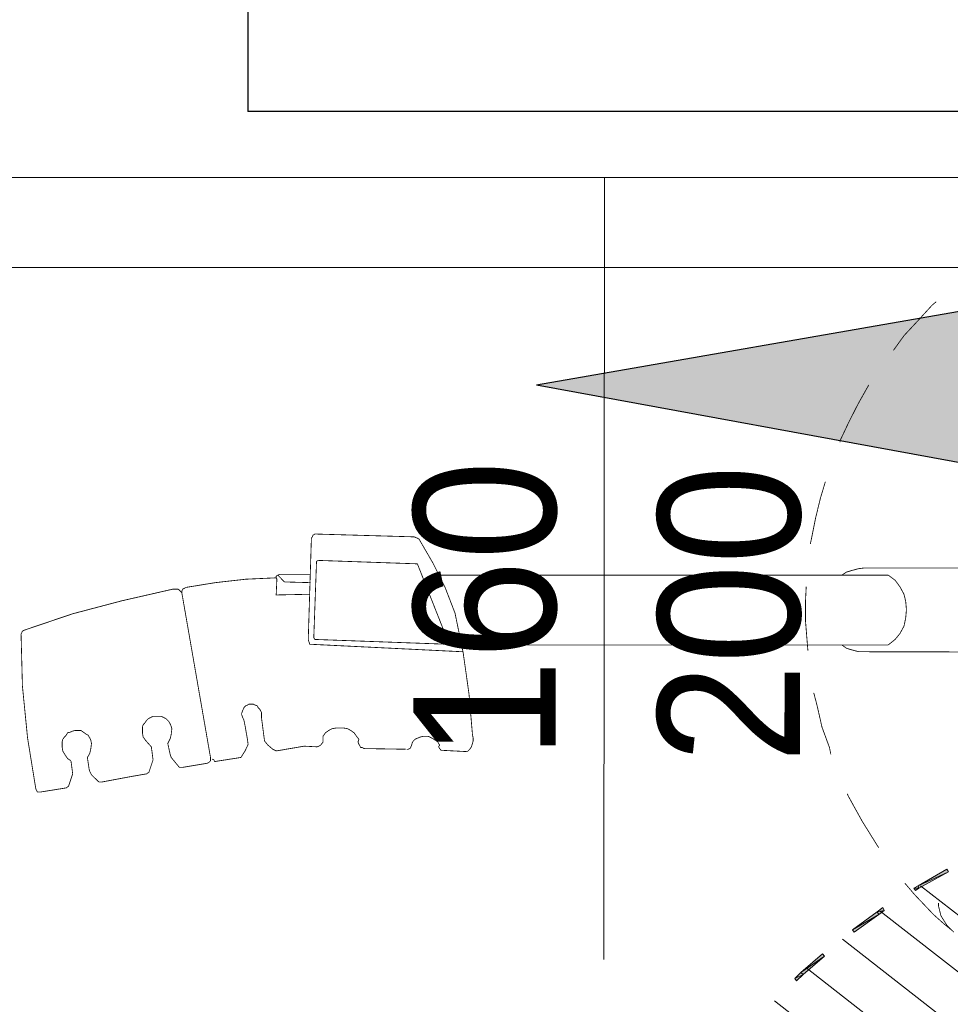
# Model space of a CAD drawing. Header units: millimetres. Extents: x 6904000 to 7075021, y 297772 to 407623.
# Tile 19 of 91: x 6942226 to 6942881, y 384135 to 384828. Entities that reach past the tile are written whole.
import ezdxf

# ---------------------------------------------------------------- set-up
doc = ezdxf.new("R2010")
doc.units = ezdxf.units.MM
for name, color, linetype, lineweight in [('$WENTYLACJA_OPIS', 20, 'Continuous', 25), ('MCS - PW - 2 piętro (2026.04.21)_do wysłania$0$Przekrojowa', 8, 'Continuous', 25), ('MCS - PW - 2 piętro (2026.04.21)_do wysłania$0$S3_drzwi_istniejące', 8, 'Continuous', 0)]:
    doc.layers.add(name, color=color, linetype=linetype, lineweight=lineweight)
doc.layers.add('MCS - PW - 2 piętro (2026.04.21)_do wysłania$0$H', color=8, linetype='Continuous')
doc.styles.add('MCS - PW - 2 piętro (2026.04.21)_do wysłania$0$ARIELCE', font='arial.ttf', dxfattribs={"width": 0.9})

# ---------------------------------------------------------------- blocks, each defined once
blk = doc.blocks.new('MCS - PW - 2 piętro (2026.04.21)_do wysłania$0$zw$EDF5')
at = {"layer": 'MCS - PW - 2 piętro (2026.04.21)_do wysłania$0$H', "linetype": 'Continuous', "lineweight": 0}
for points in [[(47.818, 194.545), (47.361, 195.002), (47.531, 195.123), (47.94, 194.714), (49.262, 193.15), (49.07, 193.054)], [(52.028, 189.229), (50.753, 190.961), (50.922, 191.081), (52.197, 189.349), (52.485, 188.94), (52.317, 188.82)], [(53.88, 186.391), (53.712, 186.631), (53.88, 186.751), (54.049, 186.464), (55.204, 184.443), (55.035, 184.323)]]:
    blk.add_hatch(color=256, dxfattribs=at).paths.add_polyline_path(points)
at = {"layer": 'MCS - PW - 2 piętro (2026.04.21)_do wysłania$0$H', "color": 1, "lineweight": 0, "true_color": 0xff0000}
for p, q in [((45.943, 196.566), (-30.932, 97.85)), ((48.204, 194.257), (-28.863, 95.324)), ((50.273, 191.779), (-26.555, 93.183)), ((52.245, 189.134), (-23.957, 91.284)), ((54.024, 186.295), (-21.119, 89.767))]:
    blk.add_line(p, q, dxfattribs=at)
at = {"layer": 'MCS - PW - 2 piętro (2026.04.21)_do wysłania$0$H', "lineweight": 0, "const_width": 0.0573}
for points in [[(71.704, 249.555), (68.071, 249.46), (64.415, 249.098), (60.856, 248.521)], [(71.992, 249.34), (71.921, 249.46), (71.824, 249.507), (71.704, 249.555)], [(73.147, 245.924), (71.992, 249.34)], [(60.856, 248.521), (60.735, 248.474), (60.615, 248.401), (60.615, 248.304), (60.615, 248.184)], [(60.615, 248.184), (60.904, 246.38), (61.024, 246.213), (61.89, 245.924), (62.804, 246.044)], [(62.804, 246.044), (62.973, 246.285), (63.213, 246.453)], [(63.213, 246.453), (63.502, 246.622), (63.791, 246.669), (63.959, 246.669), (64.128, 246.669), (64.32, 246.622), (64.488, 246.5)], [(64.488, 246.5), (64.608, 246.38)], [(64.608, 246.38), (64.777, 246.285), (64.825, 246.091), (64.897, 245.924), (64.945, 245.756), (64.945, 245.587), (64.945, 245.347), (64.825, 245.178), (64.705, 245.01), (64.608, 244.841), (64.415, 244.721), (64.248, 244.649)], [(74.061, 242.46), (73.147, 245.924)], [(61.818, 244.601), (61.313, 244.072)], [(62.059, 244.721), (61.818, 244.601)], [(62.227, 244.769), (62.059, 244.721)], [(63.045, 244.89), (62.227, 244.769)], [(63.333, 244.721), (63.045, 244.89)], [(64.248, 244.649), (64.031, 244.601), (63.67, 244.649), (63.333, 244.721)], [(61.313, 244.072), (61.313, 243.903), (61.722, 241.714)], [(74.879, 238.779), (74.879, 238.876), (74.061, 242.46)], [(61.722, 241.714), (61.89, 240.728), (62.01, 240.56), (62.876, 240.271), (63.791, 240.391)], [(63.791, 240.391), (64.031, 240.608), (64.248, 240.8), (64.488, 240.968)], [(64.488, 240.968), (64.777, 241.017), (64.945, 241.017), (65.186, 241.017), (65.354, 240.968)], [(65.354, 240.968), (65.474, 240.848)], [(65.474, 240.848), (65.643, 240.728)], [(65.643, 240.728), (65.763, 240.608)], [(65.763, 240.608), (65.86, 240.439), (65.931, 240.271), (65.931, 240.102)], [(65.931, 239.934), (65.931, 239.694), (65.86, 239.525), (65.763, 239.357), (65.571, 239.164), (65.401, 239.068), (65.234, 238.996), (65.065, 238.948)], [(65.931, 240.102), (65.931, 239.934)], [(63.045, 238.996), (62.347, 238.419), (62.347, 238.202)], [(63.262, 239.068), (63.045, 238.996)], [(64.031, 239.236), (63.262, 239.068)], [(64.368, 239.068), (64.031, 239.236)], [(64.657, 238.996), (64.368, 239.068)], [(65.065, 238.948), (64.657, 238.996)], [(62.347, 238.202), (62.636, 236.471), (62.684, 236.351), (62.804, 236.231)], [(62.804, 236.231), (62.925, 236.231), (63.045, 236.231), (74.639, 238.25)], [(74.711, 238.25), (74.59, 238.25)], [(74.639, 238.25), (74.759, 238.37), (74.879, 238.492)], [(74.879, 238.202), (74.711, 238.25)], [(74.879, 238.587), (74.879, 238.779)], [(74.879, 238.492), (74.879, 238.587)], [(74.999, 237.962), (74.927, 238.082), (74.879, 238.202)], [(75.673, 231.66), (75.577, 233.753), (75.336, 235.894), (74.999, 237.962)], [(62.756, 235.941), (62.876, 235.989), (62.925, 236.109)], [(63.502, 233.801), (63.045, 234.09), (62.756, 235.941)], [(66.34, 233.968), (66.147, 234.041), (66.052, 234.041), (65.86, 233.968)], [(64.32, 233.633), (63.959, 233.584), (63.502, 233.801)], [(65.281, 233.801), (64.32, 233.633)], [(65.86, 233.968), (65.763, 233.921), (65.643, 233.873), (65.281, 233.801)], [(66.796, 233.511), (66.726, 233.633), (66.676, 233.753), (66.556, 233.873), (66.436, 233.921), (66.34, 233.968)], [(66.726, 233.102), (66.796, 233.224), (66.796, 233.344)], [(66.796, 233.344), (66.796, 233.511)], [(64.199, 232.43), (65.86, 232.646)], [(65.86, 232.646), (65.98, 232.646), (66.1, 232.646), (66.22, 232.646)], [(66.22, 232.646), (66.34, 232.718), (66.436, 232.767), (66.556, 232.887), (66.676, 232.935)], [(66.676, 232.935), (66.726, 233.102)], [(63.622, 231.852), (63.911, 232.189), (64.199, 232.43)], [(63.502, 231.612), (63.622, 231.852)], [(63.839, 229.639), (63.502, 231.612)], [(74.519, 229.254), (74.47, 231.612), (75.505, 231.564), (75.625, 231.564)], [(75.385, 231.035), (75.865, 231.492)], [(75.625, 231.564), (75.673, 231.66)], [(75.793, 231.612), (75.673, 231.612)], [(75.914, 231.37), (75.865, 231.492), (75.793, 231.612)], [(75.914, 229.182), (75.914, 231.37)], [(75.336, 229.182), (75.385, 231.035)], [(65.065, 227.691), (64.945, 227.907), (64.777, 228.148), (64.535, 228.316), (64.32, 228.316), (64.128, 228.316), (64.031, 228.388), (63.911, 228.485), (63.839, 228.605), (63.791, 228.725), (63.839, 229.639)], [(71.175, 229.303), (71.006, 229.254), (70.477, 218.503)], [(71.463, 229.351), (71.295, 229.351), (71.175, 229.303)], [(78.463, 229.134), (71.463, 229.351)], [(78.752, 228.894), (78.679, 229.014), (78.559, 229.062), (78.463, 229.134)], [(76.9, 228.677), (76.828, 228.773), (71.463, 228.966), (71.343, 228.894), (71.006, 219.609), (71.126, 219.489)], [(71.126, 219.489), (76.658, 221.678), (76.9, 228.677)], [(74.999, 219.729), (76.731, 220.595), (78.39, 221.558), (78.463, 221.678), (78.512, 221.798), (78.559, 221.918), (78.559, 222.039), (78.752, 228.773)], [(78.752, 228.773), (78.752, 228.894)], [(65.065, 226.584), (65.114, 226.873), (65.114, 227.113), (65.114, 227.402), (65.065, 227.691)], [(64.199, 225.839), (64.32, 225.79), (64.535, 225.959), (64.777, 226.127), (64.945, 226.369), (65.065, 226.584)], [(63.742, 225.67), (63.839, 225.718), (64.079, 225.839)], [(63.742, 225.55), (63.742, 225.67)], [(64.079, 225.839), (64.199, 225.839)], [(63.622, 222.496), (63.67, 225.43)], [(63.67, 225.43), (63.742, 225.55)], [(63.622, 222.423), (63.622, 222.327), (63.67, 222.207), (63.791, 222.134), (63.911, 222.087)], [(63.911, 222.087), (64.079, 222.039)], [(64.079, 222.039), (64.199, 221.967), (64.32, 221.845), (64.368, 221.75), (64.415, 221.63)], [(64.415, 221.63), (64.488, 221.461)], [(64.488, 221.461), (64.535, 221.221)], [(64.535, 221.221), (64.535, 220.979), (64.488, 220.812)], [(64.128, 220.235), (64.031, 220.186), (63.911, 220.113), (63.791, 220.186), (63.67, 220.113), (63.55, 220.018), (63.454, 218.166)], [(64.368, 220.595), (64.248, 220.403), (64.128, 220.235)], [(64.488, 220.812), (64.368, 220.595)], [(67.495, 218.046), (70.382, 218.454), (73.195, 219.032), (74.999, 219.729)], [(75.865, 188.555), (75.865, 220.113)], [(63.454, 218.166), (63.622, 217.997), (63.791, 217.877)], [(64.415, 217.757), (64.657, 217.805), (67.495, 218.046)], [(70.958, 188.555), (70.958, 218.575)], [(63.791, 217.877), (64.031, 217.805)], [(64.031, 217.805), (64.199, 217.757), (64.415, 217.757)], [(75.048, 194.329), (74.061, 194.377), (72.618, 194.377), (71.126, 194.257), (70.549, 194.208)], [(79.834, 193.679), (78.39, 193.968), (78.054, 194.04)], [(66.676, 193.559), (65.186, 193.222), (63.742, 192.693)], [(67.591, 193.8), (66.676, 193.559)], [(81.229, 193.342), (79.834, 193.679)], [(82.432, 192.982), (81.229, 193.342)], [(63.742, 192.693), (63.262, 192.597)], [(70.958, 191.827), (70.718, 191.49), (70.597, 191.081)], [(76.202, 191.081), (76.082, 191.49), (75.865, 191.827)], [(85.318, 191.947), (85.198, 191.947)], [(87.916, 190.672), (86.642, 191.322), (85.318, 191.947)], [(60.495, 191.442), (60.327, 191.37), (58.546, 190.384), (56.694, 189.229)], [(70.597, 191.081), (70.477, 190.624)], [(76.371, 190.215), (76.322, 190.624), (76.202, 191.081)], [(70.477, 190.624), (70.477, 190.215)], [(89.24, 189.927), (87.916, 190.672)], [(70.477, 190.215), (70.429, 164.309)], [(76.371, 190.215), (76.371, 164.309)], [(70.958, 188.555), (71.343, 188.074)], [(75.048, 187.739), (75.505, 188.074), (75.865, 188.555)], [(71.343, 188.074), (71.752, 187.739), (72.281, 187.45), (72.858, 187.33), (73.436, 187.28), (74.013, 187.33)], [(74.519, 187.45), (75.048, 187.739)], [(94.843, 185.476), (93.762, 186.464), (92.703, 187.45), (91.668, 188.195)], [(54.217, 187.402), (53.4, 186.704), (52.005, 185.381), (51.379, 184.683), (50.85, 184.034)], [(74.013, 187.33), (74.519, 187.45)], [(51.908, 184.852), (51.259, 184.443)], [(52.582, 185.019), (51.908, 184.852)], [(52.822, 185.019), (52.582, 185.019)], [(95.084, 185.189), (94.843, 185.476)], [(51.259, 184.443), (50.753, 183.938)]]:
    blk.add_lwpolyline(points, dxfattribs=at)
at = {"layer": 'MCS - PW - 2 piętro (2026.04.21)_do wysłania$0$H', "lineweight": 0}
for points in [[(47.795, 194.545), (47.506, 195.123), (47.338, 195.002), (47.795, 194.545)], [(47.915, 194.714), (47.795, 194.545), (47.506, 195.123), (47.915, 194.714)], [(49.07, 193.054), (47.915, 194.714), (47.795, 194.545), (49.07, 193.054)], [(49.238, 193.174), (49.07, 193.054), (47.915, 194.714), (49.238, 193.174)], [(52.005, 189.229), (50.922, 191.081), (50.753, 190.961), (52.005, 189.229)], [(52.197, 189.349), (52.005, 189.229), (50.922, 191.081), (52.197, 189.349)], [(52.293, 188.845), (52.197, 189.349), (52.005, 189.229), (52.293, 188.845)], [(52.485, 188.94), (52.293, 188.845), (52.197, 189.349), (52.485, 188.94)], [(53.857, 186.415), (53.857, 186.751), (53.688, 186.631), (53.857, 186.415)], [(54.024, 186.464), (53.857, 186.415), (53.857, 186.751), (54.024, 186.464)], [(55.01, 184.323), (54.024, 186.464), (53.857, 186.415), (55.01, 184.323)], [(55.179, 184.443), (55.01, 184.323), (54.024, 186.464), (55.179, 184.443)]]:
    blk.add_lwpolyline(points, dxfattribs=at)

msp = doc.modelspace()

# ---------------------------------------------------------------- hatches: boundary and pattern name
at = {"layer": '$WENTYLACJA_OPIS'}
msp.add_hatch(color=256, dxfattribs=at).paths.add_polyline_path([(6943037.77, 384648.74), (6943036.98, 384488.74), (6942589.38, 384570.94)])

# ---------------------------------------------------------------- linework, layer by layer
for q in [(6943037.77, 384648.74), (6943036.98, 384488.74)]:
    msp.add_line((6942589.38, 384570.94), q, dxfattribs=at)
at = {"layer": 'MCS - PW - 2 piętro (2026.04.21)_do wysłania$0$Przekrojowa', "ltscale": 1.6}
for p in [(6942386.44, 384893.12), (6944806.44, 384763.12)]:
    msp.add_line(p, (6942386.44, 384763.12), dxfattribs=at)
at = {"layer": 'MCS - PW - 2 piętro (2026.04.21)_do wysłania$0$S3_drzwi_istniejące'}
msp.add_line((6942637.22, 384716.75), (6942636.81, 384166.75), dxfattribs=at)
msp.add_lwpolyline([(6941837.59, 384716.75), (6943436.86, 384716.75), (6943436.86, 384653.42), (6941837.59, 384653.42)], close=True, dxfattribs=at)

# ---------------------------------------------------------------- block references
at = {"layer": 'MCS - PW - 2 piętro (2026.04.21)_do wysłania$0$Przekrojowa', "ltscale": 1.6, "xscale": 10, "yscale": 10, "zscale": 10, "rotation": 90.00000000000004}
msp.add_blockref('MCS - PW - 2 piętro (2026.04.21)_do wysłania$0$zw$EDF5', (6944722.48, 383678.41), dxfattribs=at)

# ---------------------------------------------------------------- texts
at = {"layer": 'MCS - PW - 2 piętro (2026.04.21)_do wysłania$0$S3_drzwi_istniejące', "char_height": 100, "attachment_point": 3, "rotation": 89.97619, "style": 'MCS - PW - 2 piętro (2026.04.21)_do wysłania$0$ARIELCE'}
for s, insert, width in [('{\\fArial|b0|i0|c238|p34;160}', (6942503.01, 384517.63), 185.2611), ('{\\fArial|b0|i0|c238|p34;200}', (6942674.85, 384514.61), 193.5557)]:
    msp.add_mtext(s, dxfattribs=dict(at, insert=insert, width=width))

doc.saveas('drawing.dxf')
